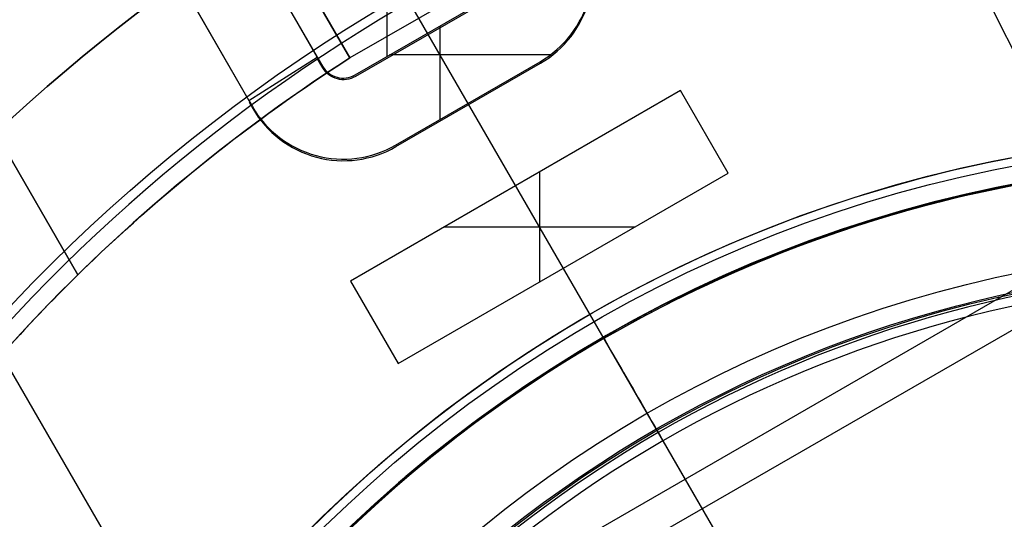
# Model space of a CAD drawing. Extents: x 16119 to 17321, y -6854 to -5812.
# Tile 23 of 68: x 16696 to 16715, y -6453 to -6444. Entities that reach past the tile are written whole.
import ezdxf

# ---------------------------------------------------------------- set-up
doc = ezdxf.new("R2010")
doc.units = 0
doc.layers.get('0').update_dxf_attribs({"linetype": 'CONTINUOUS'})
for name, color, linetype in [('BLANCO_METALICO', 7, 'CONTINUOUS'), ('COLOR', 7, 'CONTINUOUS'), ('LUZ', 7, 'CONTINUOUS')]:
    doc.layers.add(name, color=color, linetype=linetype)

msp = doc.modelspace()

# ---------------------------------------------------------------- linework, layer by layer
for p, q in [((16741.589, -6433.562, 105.125), (16675.862, -6471.509, 105.125)), ((16697.771, -6433.562, 105.125), (16710.62, -6455.818, 105.125)), ((16739.025, -6435.791, 51.125), (16679.074, -6470.403, 51.125)), ((16699.366, -6436.324, 51.125), (16710.611, -6455.801, 51.125)), ((16707.191, -6449.879, 108.259), (16707.191, -6449.879, 142.18)), ((16707.191, -6449.879, 108.259), (16710.62, -6455.818, 108.259)), ((16708.307, -6451.811, 144.225), (16713.057, -6460.038, 144.225))]:
    msp.add_line(p, q)
msp.add_lwpolyline([(16714.967, -6446.983), (16714.727, -6447.029), (16714.487, -6447.078), (16714.247, -6447.13), (16714.009, -6447.184), (16713.77, -6447.24), (16713.533, -6447.299), (16713.296, -6447.36), (16713.059, -6447.424), (16712.823, -6447.489), (16712.588, -6447.558), (16712.353, -6447.629), (16712.12, -6447.702), (16711.886, -6447.777), (16711.654, -6447.855), (16711.422, -6447.935), (16711.191, -6448.017), (16710.961, -6448.102), (16710.732, -6448.189), (16710.503, -6448.278), (16710.276, -6448.37), (16710.049, -6448.463), (16709.823, -6448.559), (16709.598, -6448.658), (16709.374, -6448.758), (16709.151, -6448.861), (16708.929, -6448.965), (16708.709, -6449.072), (16708.489, -6449.181), (16708.27, -6449.292), (16708.052, -6449.406), (16707.835, -6449.521), (16707.62, -6449.639), (16707.405, -6449.758), (16707.192, -6449.88), (16706.98, -6450.004), (16706.769, -6450.13), (16706.56, -6450.258), (16706.351, -6450.388), (16706.144, -6450.52), (16705.939, -6450.654), (16705.734, -6450.789), (16705.531, -6450.927), (16705.329, -6451.067), (16705.129, -6451.209), (16704.93, -6451.353), (16704.733, -6451.498), (16704.537, -6451.646), (16704.342, -6451.795), (16704.149, -6451.947), (16703.958, -6452.1), (16703.768, -6452.255), (16703.579, -6452.412), (16703.392, -6452.571), (16703.207, -6452.732), (16703.024, -6452.894), (16702.842, -6453.058), (16702.662, -6453.224), (16702.483, -6453.392)])
at = {"extrusion": (0, 0, -1)}
for centre, radius, start, end in [((-16719.68, -6471.509, -89.375), 70.942, 330, 150), ((-16719.68, -6471.509, -46.5), 70.942, 330, 150), ((-16719.68, -6471.509, -88.125), 52.091, 330, 150), ((-16719.68, -6471.509, -62.125), 47.035, 330, 150), ((-16719.68, -6471.509, -89.375), 70.942, 150, 330), ((-16719.68, -6471.509, -46.5), 70.942, 150, 330), ((-16719.68, -6471.509, -88.125), 52.091, 150, 330), ((-16719.68, -6471.509, -62.125), 47.035, 150, 330), ((-16719.68, -6471.509, -51.125), 18.138, 330, 150), ((-16719.68, -6471.509, -43.5), 18.138, 330, 150), ((-16719.68, -6471.509, -108.259), 18.119, 330, 150)]:
    msp.add_arc(centre, radius, start, end, dxfattribs=at)
for centre, radius, start, end in [((16719.68, -6471.509, 89.375), 73.242, 30, 210), ((16719.68, -6471.509, 68.687), 73.242, 91.17127, 191.58203), ((16719.68, -6471.509, 46.5), 71.742, 52.5, 187.5), ((16719.68, -6471.509, 88.63), 71.445, 30, 210), ((16719.68, -6471.509, 89.056), 71.211, 30, 210), ((16719.68, -6471.509, 88.125), 70.939, 75, 165), ((16719.68, -6471.509, 67.937), 70.942, 93.83646, 193.71674), ((16719.68, -6471.509, 67.125), 53.582, 30, 210), ((16719.68, -6471.509, 65.621), 53.582, 30, 210), ((16719.68, -6471.509, 67.125), 52.091, 30, 210), ((16719.68, -6471.509, 77.625), 52.091, 30, 210), ((16719.68, -6471.509, 62.125), 51.591, 88.4582, 151.5418), ((16719.68, -6471.509, 105.125), 43.818, 30, 210), ((16719.68, -6471.509, 52.54), 42.506, 30, 210), ((16719.68, -6471.509, 51.125), 40.628, 98.0939, 141.9061), ((16719.68, -6471.509, 89.375), 73.242, 210, 30), ((16719.68, -6471.509, 88.63), 71.445, 210, 30), ((16719.68, -6471.509, 89.056), 71.211, 210, 30), ((16719.68, -6471.509, 67.125), 53.582, 210, 30), ((16719.68, -6471.509, 65.621), 53.582, 210, 30), ((16719.68, -6471.509, 67.125), 52.091, 210, 30), ((16719.68, -6471.509, 77.625), 52.091, 210, 30), ((16719.68, -6471.509, 108.259), 24.977, 30, 210), ((16719.68, -6471.509, 125.22), 24.977, 30, 210), ((16719.68, -6471.509, 144.233), 22.924, 30, 210), ((16719.68, -6471.509, 144.225), 22.746, 30, 210), ((16719.68, -6471.509, 105.125), 43.818, 210, 30), ((16719.68, -6471.509, 52.54), 42.506, 210, 30)]:
    msp.add_arc(centre, radius, start, end)
at = {"extrusion": (0.866025, 0.5, 0)}
msp.add_arc((-13941.407, 142.18, 11243.913), 2.052, 0, 94.9912, dxfattribs=at)
at = {"layer": 'BLANCO_METALICO'}
for p, q in [((16697.26, -6448.676, 187.647), (16677.328, -6414.154, 187.647)), ((16677.328, -6414.154, 190.147), (16697.26, -6448.676, 190.147)), ((16697.259, -6448.676, 188.897), (16677.328, -6414.154, 188.897)), ((16702.398, -6444.577, 187.647), (16694.79, -6431.4, 187.647)), ((16694.791, -6431.401, 189.147), (16702.398, -6444.577, 189.147)), ((16694.792, -6431.4, 189.586), (16702.399, -6444.576, 190.647)), ((16703.103, -6444.546, 184.647), (16703.103, -6440.909, 184.647)), ((16704.995, -6443.078, 190.647), (16702.399, -6444.576, 190.647)), ((16701.443, -6443.973, 184.647), (16701.443, -6443.973, 185.776)), ((16704.096, -6443.973, 185.776), (16704.096, -6445.739, 185.776)), ((16699.787, -6444.165, 184.648), (16699.787, -6444.165, 185.776)), ((16692.433, -6444.318, 184.647), (16700.34, -6458.009, 184.647)), ((16700.489, -6445.38, 185.776), (16701.782, -6444.559, 185.776)), ((16701.782, -6444.559, 185.776), (16701.782, -6444.559, 184.647)), ((16702.398, -6444.577, 187.647), (16702.399, -6444.576, 190.647)), ((16706.181, -6444.521, 185.776), (16703.147, -6444.521, 185.776)), ((16700.14, -6444.775, 184.647), (16700.14, -6444.775, 185.776)), ((16701.881, -6444.732, 184.647), (16701.881, -6444.732, 185.776)), ((16705.989, -6444.647, 184.647), (16705.989, -6444.647, 185.776)), ((16702.496, -6444.896, 184.647), (16702.496, -6444.896, 185.776)), ((16708.643, -6445.193, 184.647), (16702.407, -6448.793, 184.647)), ((16708.643, -6445.193, 185.776), (16702.407, -6448.793, 185.776)), ((16709.543, -6446.752, 184.647), (16708.643, -6445.193, 184.647)), ((16708.643, -6445.193, 184.647), (16708.643, -6445.193, 185.776)), ((16709.543, -6446.752, 185.776), (16708.643, -6445.193, 185.776)), ((16700.489, -6445.38, 184.647), (16700.489, -6445.38, 185.776)), ((16700.556, -6445.497, 184.647), (16700.556, -6445.497, 185.776)), ((16709.09, -6445.968, 184.647), (16709.09, -6445.967, 185.776)), ((16703.261, -6446.222, 184.647), (16703.261, -6446.222, 185.776)), ((16703.307, -6450.352, 184.647), (16709.543, -6446.752, 184.647)), ((16703.307, -6450.352, 185.777), (16709.543, -6446.752, 185.776)), ((16705.975, -6446.733, 185.776), (16705.975, -6448.812, 185.776)), ((16709.543, -6446.752, 185.776), (16709.543, -6446.752, 184.647)), ((16705.527, -6446.992, 184.647), (16705.527, -6446.992, 185.776)), ((16707.775, -6447.772, 185.776), (16704.175, -6447.772, 185.776)), ((16697.26, -6448.676, 190.147), (16697.26, -6448.676, 187.647)), ((16706.427, -6448.551, 184.647), (16706.427, -6448.551, 185.776)), ((16702.407, -6448.793, 184.647), (16703.307, -6450.352, 184.647)), ((16702.407, -6448.793, 185.776), (16702.407, -6448.793, 184.647)), ((16702.407, -6448.793, 185.776), (16703.307, -6450.352, 185.777)), ((16702.855, -6449.568, 184.647), (16702.855, -6449.567, 185.776)), ((16695.821, -6450.184, 190.647), (16699.564, -6456.665, 190.647)), ((16695.821, -6450.184, 187.647), (16699.815, -6457.101, 187.647)), ((16703.307, -6450.352, 185.777), (16703.307, -6450.352, 184.647)), ((16696.387, -6451.163, 184.647), (16696.387, -6451.163, 190.647))]:
    msp.add_line(p, q, dxfattribs=at)
for points in [[(16706.649, -6441.83), (16706.299, -6441.223), (16705.589, -6439.993, 0.414205), (16702.884, -6439.268), (16700.156, -6440.843, 0.41417), (16699.431, -6443.548), (16700.489, -6445.38)], [(16705.291, -6442.537), (16704.264, -6440.758, 0.412548), (16703.649, -6440.594), (16700.921, -6442.169, 0.414211), (16700.756, -6442.783), (16701.782, -6444.559)], [(16700.489, -6445.38), (16700.556, -6445.497, 0.414214), (16703.261, -6446.222), (16705.989, -6444.647, 0.414214), (16706.714, -6441.942), (16706.649, -6441.83)], [(16701.782, -6444.559), (16701.881, -6444.732, 0.414214), (16702.496, -6444.896), (16705.224, -6443.321, 0.414214), (16705.389, -6442.707), (16705.291, -6442.537)]]:
    msp.add_lwpolyline(points, format="xyb", dxfattribs=at)
at = {"layer": 'BLANCO_METALICO', "extrusion": (-3.03073e-05, 0.000171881, 1)}
for points in [[(16700.494, -6445.411), (16700.562, -6445.529, 0.414214), (16703.267, -6446.253), (16705.995, -6444.678, 0.414214), (16706.719, -6441.974), (16706.655, -6441.862)], [(16705.296, -6442.569), (16705.394, -6442.739, -0.414214), (16705.23, -6443.353), (16702.502, -6444.928, -0.414214), (16701.887, -6444.764), (16701.787, -6444.591)]]:
    msp.add_lwpolyline(points, format="xyb", dxfattribs=at)
at = {"layer": 'BLANCO_METALICO'}
for points in [[(16701.782, -6444.559, 185.776), (16700.751, -6442.774, 185.778)], [(16699.41, -6443.511, 185.777), (16700.489, -6445.38, 185.776)]]:
    msp.add_polyline3d(points, dxfattribs=at)
at = {"layer": 'BLANCO_METALICO', "extrusion": (0, 0, -1)}
for centre, radius, start, end in [((-16719.679, -6471.509, -171.647), 99.1, 360, 180), ((-16719.679, -6471.509, -170.031), 98.7, 360, 180), ((-16719.679, -6471.509, -168.531), 98.7, 360, 180), ((-16719.679, -6471.509, -168.031), 98.2, 360, 180), ((-16719.679, -6471.509, -171.647), 99.5, 0, 180), ((-16719.679, -6471.509, -170.839), 99.5, 0, 180), ((-16719.679, -6471.509, -169.281), 99.5, 0, 180), ((-16719.679, -6471.509, -167.231), 98.2, 0, 180), ((-16719.679, -6471.509, -169.083), 25.5, 351.0935, 171.0935), ((-16719.679, -6471.509, -166.229), 25.5, 351.0935, 171.0935), ((-16719.679, -6471.509, -187.647), 32, 45.5229, 57.3133), ((-16719.679, -6471.509, -187.647), 32, 45.5229, 57.3133), ((-16719.679, -6471.509, -190.647), 25, 36.4247, 176.5602), ((-16719.679, -6471.509, -167.731), 25, 360, 180), ((-16719.68, -6471.509, -195.478), 25.342, 183.3702, 176.6298), ((-16719.679, -6471.509, -167.231), 25.5, 0, 180), ((-16719.679, -6471.509, -184.647), 23, 35.9413, 176.2607), ((-16719.68, -6471.509, -195.478), 23.342, 188.5983, 171.4017), ((-16719.68, -6471.509, -199.625), 22.97, 188.7643, 171.2357)]:
    msp.add_arc(centre, radius, start, end, dxfattribs=at)
at = {"layer": 'BLANCO_METALICO'}
for centre, radius, start, end in [((16719.679, -6471.509, 170.031), 99.5, 360, 180), ((16719.679, -6471.509, 168.531), 99.5, 0, 180), ((16719.679, -6471.509, 171.647), 98.7, 360, 180), ((16719.679, -6471.509, 170.839), 98.7, 360, 180), ((16719.679, -6471.511, 190.647), 32.001, 18.2119, 101.7886), ((16719.679, -6471.509, 190.647), 32, 122.6838, 138.2093), ((16719.679, -6471.509, 168.031), 25, 0, 180), ((16719.68, -6471.509, 199.625), 25, 3.4398, 356.5602), ((16719.649, -6471.48, 190.147), 31.957, 134.4746, 138.2117)]:
    msp.add_arc(centre, radius, start, end, dxfattribs=at)
at = {"layer": 'COLOR', "extrusion": (0, 0, -1)}
for centre, radius, start, end in [((-16719.68, -6471.509, 10.541), 152.392, 333.38158, 153.38158), ((-16719.68, -6471.509, -18.688), 83.816, 333.38158, 153.38158), ((-16719.68, -6471.509, -43.5), 73, 63.38158, 243.38158), ((-16719.68, -6471.509, -33.399), 73, 63.38158, 243.38158), ((-16719.68, -6471.509, -43.5), 75, 63.38158, 243.38158), ((-16719.68, -6471.509, -32.973), 75, 63.38158, 243.38158), ((-16719.68, -6471.509, -43.5), 73, 63.38158, 243.38158), ((-16719.68, -6471.509, -26.2), 61.092, 333.38158, 153.38158), ((-16719.68, -6471.509, 10.541), 152.392, 153.38158, 333.38158), ((-16719.688, -6471.505, -28.2), 59.5, 333.38158, 153.38158), ((-16719.688, -6471.505, -26.2), 59.5, 333.38158, 153.38158), ((-16719.688, -6471.505, -27.2), 59.5, 333.38158, 153.38158), ((-16719.68, -6471.509, -43.5), 75, 243.38158, 63.38158), ((-16719.68, -6471.509, -32.973), 75, 243.38158, 63.38158), ((-16719.68, -6471.509, -33.399), 73, 243.38158, 63.38158), ((-16719.68, -6471.509, -43.5), 73, 243.38158, 63.38158), ((-16719.68, -6471.509, -43.5), 73, 243.38158, 63.38158), ((-16719.688, -6471.505, -38.6), 35, 333.3816, 153.3816), ((-16719.68, -6471.509, -18.688), 83.816, 153.38158, 333.38158), ((-16719.688, -6471.505, -38.6), 32.5, 336.0269, 90.7362), ((-16719.68, -6471.509, -26.2), 61.092, 153.38158, 333.38158), ((-16719.688, -6471.505, -28.2), 59.5, 153.38158, 333.38158), ((-16719.688, -6471.505, -27.2), 59.5, 153.38158, 333.38158)]:
    msp.add_arc(centre, radius, start, end, dxfattribs=at)
at = {"layer": 'COLOR'}
for centre, radius, start, end in [((16719.68, -6471.509, -35.8), 153, 26.61842, 206.61842), ((16719.68, -6471.509, -11.461), 153, 26.61842, 206.61842), ((16719.68, -6471.509, -23.63), 153, 26.61842, 206.61842), ((16719.68, -6471.509, -10.909), 152.834, 26.61842, 206.61842), ((16719.68, -6471.509, -35.8), 150, 26.61842, 206.61842), ((16719.68, -6471.509, -11.461), 153, 206.61842, 26.61842), ((16719.68, -6471.509, -35.8), 153, 206.61842, 26.61842), ((16719.68, -6471.509, -23.63), 153, 206.61842, 26.61842), ((16719.68, -6471.509, -10.909), 152.834, 206.61842, 26.61842), ((16719.68, -6471.509, -35.8), 150, 206.61842, 26.61842), ((16719.688, -6471.505, 30.3), 35, 26.6184, 206.6184), ((16719.688, -6471.505, 34.45), 35, 26.6184, 206.6184), ((16719.688, -6471.505, 28.2), 32.318, 98.7802, 194.4566), ((16719.688, -6471.505, 26.2), 59.5, 206.61842, 26.61842)]:
    msp.add_arc(centre, radius, start, end, dxfattribs=at)
at = {"layer": 'LUZ'}
for p, q in [((16658.993, -6332.968, -31.05), (16794.466, -6602.976, -31.05)), ((16658.993, -6332.968, -32.55), (16794.466, -6602.976, -32.55))]:
    msp.add_line(p, q, dxfattribs=at)

doc.saveas('drawing.dxf')
